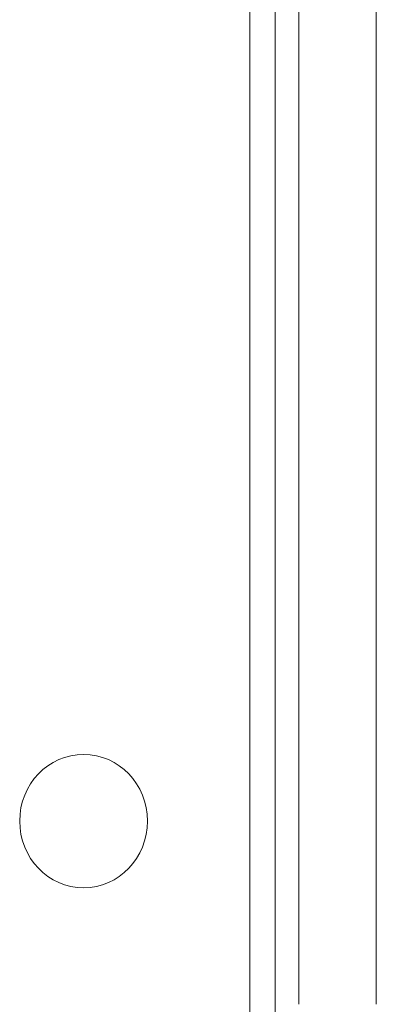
# Model space of a CAD drawing. Header units: millimetres. Extents: x -90830 to 24172, y -102460 to 73669.
# Tile 162 of 198: x 3727 to 3742, y 52263 to 52303. Entities that reach past the tile are written whole.
import ezdxf

# ---------------------------------------------------------------- set-up
doc = ezdxf.new("R2010")
doc.units = ezdxf.units.MM
doc.layers.add('at_Entity', color=253, linetype='Continuous', lineweight=9)

msp = doc.modelspace()

# ---------------------------------------------------------------- linework, layer by layer
at = {"layer": 'at_Entity'}
for p, q in [((3736.6, 53702.098), (3736.6, 52246.201)), ((3737.631, 52361.622), (3737.631, 52244.181)), ((3738.579, 52262.913), (3738.579, 52341.493)), ((3741.705, 52262.913), (3741.705, 52341.493))]:
    msp.add_line(p, q, dxfattribs=at)
msp.add_ellipse((3729.896, 52270.309), major_axis=(0, -2.694), ratio=0.957153, dxfattribs=at)

doc.saveas('drawing.dxf')
